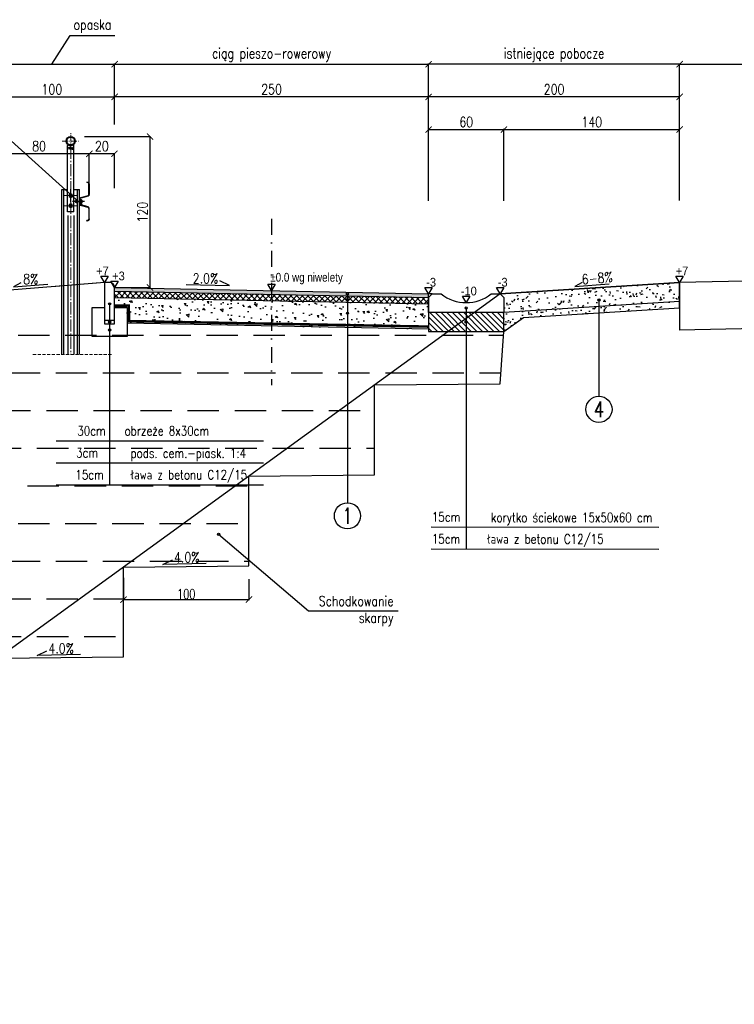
# Model space of a CAD drawing. Header units: metres. Extents: x 6562771 to 6588056, y 5578696 to 5581651.
# Tile 13 of 22: x 6571043 to 6571612, y 5580216 to 5581000. Entities that reach past the tile are written whole.
import ezdxf
from ezdxf.enums import TextEntityAlignment as Align

# ---------------------------------------------------------------- set-up
doc = ezdxf.new("R2010")
doc.units = ezdxf.units.M
for name, pattern in [('AM_DIN_G_W050', [13.75, 9.75, -1.5, 1, -1.5]), ('AM_DIN_G_W050x2', [6.875, 4.75, -0.875, 0.375, -0.875]), ('DASHDOT', [25.4, 12.7, -6.35, 0, -6.35]), ('DASHED', [0.75, 0.5, -0.25]), ('HIDDEN', [0.375, 0.25, -0.125])]:
    doc.linetypes.add(name, pattern=pattern)
for name, color, linetype in [('0_50', 3, 'Continuous'), ('pkonstr-0_25', 1, 'Continuous'), ('pkonstr-0_50', 90, 'Continuous'), ('pkonstr-0_70', 4, 'Continuous'), ('pkonstr-istn', 14, 'Continuous'), ('pkonstr-opisy', 2, 'Continuous'), ('pkonstr-wymiary', 1, 'Continuous')]:
    doc.layers.add(name, color=color, linetype=linetype)
doc.layers.add('AM_7', color=4, linetype='AM_DIN_G_W050', lineweight=15)
doc.styles.add('12mm', font='simplex.shx', dxfattribs={"width": 0.8, "height": 12})
doc.styles.add('7mm', font='simplex.shx', dxfattribs={"width": 0.75, "height": 7})
doc.styles.add('DIMTEXT', font='simplex.shx', dxfattribs={"width": 0.7})
doc.styles.add('Opisy', font='simplex.shx', dxfattribs={"width": 0.8})
doc.styles.add('STYLE1', font='arial.ttf')
doc.styles.add('wymiary', font='simplex.shx', dxfattribs={"width": 0.8})
doc.dimstyles.new('1000', dxfattribs={"dimtxt": 2, "dimasz": 1.5, "dimexe": 0.4, "dimexo": 1, "dimgap": 0.4, "dimtad": 1, "dimrnd": 0.01, "dimzin": 0, "dimdsep": 46, "dimtxsty": 'DIMTEXT', "dimblk": 'ARCHTICK', "dimcen": 0, "dimclrd": 256, "dimclre": 256, "dimclrt": 2, "dimadec": 5, "dimazin": 0, "dimtfac": 1, "dimtofl": 0, "dimtmove": 0, "dimatfit": 3, "dimfxl": 1, "dimtolj": 1, "dimtzin": 0, "dimlwd": -1, "dimlwe": -1, "dimarcsym": 0})
doc.dimstyles.new('ddd$0', dxfattribs={"dimtxt": 8, "dimasz": 5, "dimexe": 0.5, "dimexo": 1, "dimgap": 2, "dimtad": 1, "dimdec": 0, "dimzin": 0, "dimdsep": 46, "dimtxsty": 'wymiary', "dimblk": 'ARCHTICK', "dimcen": 0, "dimclrd": 256, "dimclre": 256, "dimclrt": 256, "dimadec": 0, "dimazin": 0, "dimtfac": 1, "dimtdec": 0, "dimtmove": 1, "dimatfit": 3, "dimldrblk": 'DOT', "dimfxl": 1, "dimtolj": 1, "dimtzin": 0, "dimlwd": -1, "dimlwe": -1, "dimarcsym": 0})

# ---------------------------------------------------------------- blocks, each defined once
blk = doc.blocks.new('_ArchTick')
at = {"color": 0, "linetype": 'ByBlock', "const_width": 0.15}
blk.add_lwpolyline([(-0.5, -0.5), (0.5, 0.5)], dxfattribs=at)
blk = doc.blocks.new('*D199')
at = {"layer": 'Defpoints', "color": 0, "transparency": 16777216}
for p in [(6571918.53, 5580965.82), (6571918.53, 5580964.81), (6571568.53, 5580921.81)]:
    blk.add_point(p, dxfattribs=at)
at = {"layer": 'pkonstr-wymiary', "transparency": 16777216}
for p, q in [((6571568.53, 5580922.81), (6571568.53, 5580965.31)), ((6571568.53, 5580964.81), (6571918.53, 5580964.81)), ((6571918.53, 5580964.82), (6571918.53, 5580964.31))]:
    blk.add_line(p, q, dxfattribs=at)
at = {"layer": 'pkonstr-wymiary', "transparency": 16777216, "xscale": 5, "yscale": 5, "zscale": 5, "rotation": 180}
blk.add_blockref('_ArchTick', (6571568.53, 5580964.81), dxfattribs=at)
at = {"layer": 'pkonstr-wymiary', "transparency": 16777216, "xscale": 5, "yscale": 5, "zscale": 5}
blk.add_blockref('_ArchTick', (6571918.53, 5580964.81), dxfattribs=at)
at = {"layer": 'pkonstr-wymiary', "transparency": 16777216, "insert": (6571743.53, 5580972.14), "char_height": 8, "attachment_point": 5, "style": 'wymiary'}
blk.add_mtext('\\A1;istniejąca jezdnia DK79', dxfattribs=at)
blk = doc.blocks.new('_Dot')
at = {"color": 0, "linetype": 'ByBlock', "lineweight": -2}
blk.add_line((-0.5, 0), (-1, 0), dxfattribs=at)
at = {"color": 0, "linetype": 'ByBlock', "const_width": 0.5}
blk.add_lwpolyline([(-0.25, 0, 1), (0.25, 0, 1)], format="xyb", close=True, dxfattribs=at)
blk = doc.blocks.new('*D200')
at = {"layer": 'Defpoints', "color": 0, "transparency": 16777216}
for p in [(6571368.52, 5580964.82), (6571568.52, 5580909.76), (6571368.52, 5580854.91)]:
    blk.add_point(p, dxfattribs=at)
at = {"layer": 'pkonstr-wymiary', "transparency": 16777216}
for p, q in [((6571368.52, 5580855.91), (6571368.52, 5580965.32)), ((6571568.52, 5580964.82), (6571368.52, 5580964.82)), ((6571568.52, 5580910.76), (6571568.52, 5580965.32))]:
    blk.add_line(p, q, dxfattribs=at)
at = {"layer": 'pkonstr-wymiary', "transparency": 16777216, "xscale": 5, "yscale": 5, "zscale": 5, "rotation": 180}
blk.add_blockref('_ArchTick', (6571368.52, 5580964.82), dxfattribs=at)
at = {"layer": 'pkonstr-wymiary', "transparency": 16777216, "xscale": 5, "yscale": 5, "zscale": 5}
blk.add_blockref('_ArchTick', (6571568.52, 5580964.82), dxfattribs=at)
at = {"layer": 'pkonstr-wymiary', "transparency": 16777216, "insert": (6571468.52, 5580972.15), "char_height": 8, "attachment_point": 5, "style": 'wymiary'}
blk.add_mtext('\\A1;istniejące pobocze', dxfattribs=at)
blk = doc.blocks.new('*D201')
at = {"layer": 'Defpoints', "color": 0, "transparency": 16777216}
for p in [(6571368.52, 5580964.82), (6571118.52, 5580915.8), (6571368.52, 5580874.41)]:
    blk.add_point(p, dxfattribs=at)
at = {"layer": 'pkonstr-wymiary', "transparency": 16777216}
for p, q in [((6571118.52, 5580916.8), (6571118.52, 5580965.32)), ((6571118.52, 5580964.82), (6571368.52, 5580964.82)), ((6571368.52, 5580875.41), (6571368.52, 5580965.32))]:
    blk.add_line(p, q, dxfattribs=at)
at = {"layer": 'pkonstr-wymiary', "transparency": 16777216, "xscale": 5, "yscale": 5, "zscale": 5, "rotation": 180}
blk.add_blockref('_ArchTick', (6571118.52, 5580964.82), dxfattribs=at)
at = {"layer": 'pkonstr-wymiary', "transparency": 16777216, "xscale": 5, "yscale": 5, "zscale": 5}
blk.add_blockref('_ArchTick', (6571368.52, 5580964.82), dxfattribs=at)
at = {"layer": 'pkonstr-wymiary', "transparency": 16777216, "insert": (6571243.52, 5580972.15), "char_height": 8, "attachment_point": 5, "style": 'wymiary'}
blk.add_mtext('\\A1;ciąg pieszo-rowerowy', dxfattribs=at)
blk = doc.blocks.new('*D202')
at = {"layer": 'Defpoints', "color": 0, "transparency": 16777216}
for p in [(6571118.52, 5580938.81), (6571118.52, 5580915.8), (6571368.52, 5580875.98)]:
    blk.add_point(p, dxfattribs=at)
at = {"layer": 'pkonstr-wymiary', "transparency": 16777216}
for p, q in [((6571118.52, 5580916.8), (6571118.52, 5580939.31)), ((6571368.52, 5580938.81), (6571118.52, 5580938.81)), ((6571368.52, 5580876.98), (6571368.52, 5580939.31))]:
    blk.add_line(p, q, dxfattribs=at)
at = {"layer": 'pkonstr-wymiary', "transparency": 16777216, "xscale": 5, "yscale": 5, "zscale": 5, "rotation": 180}
blk.add_blockref('_ArchTick', (6571118.52, 5580938.81), dxfattribs=at)
at = {"layer": 'pkonstr-wymiary', "transparency": 16777216, "xscale": 5, "yscale": 5, "zscale": 5}
blk.add_blockref('_ArchTick', (6571368.52, 5580938.81), dxfattribs=at)
at = {"layer": 'pkonstr-wymiary', "transparency": 16777216, "insert": (6571243.52, 5580944.81), "char_height": 8, "attachment_point": 5, "style": 'wymiary'}
blk.add_mtext('\\A1;250', dxfattribs=at)
blk = doc.blocks.new('*D203')
at = {"layer": 'Defpoints', "color": 0, "transparency": 16777216}
for p in [(6571368.52, 5580938.8), (6571368.52, 5580854.91), (6571568.53, 5580855.22)]:
    blk.add_point(p, dxfattribs=at)
at = {"layer": 'pkonstr-wymiary', "transparency": 16777216}
for p, q in [((6571368.52, 5580855.91), (6571368.52, 5580939.3)), ((6571568.53, 5580938.8), (6571368.52, 5580938.8)), ((6571568.53, 5580856.22), (6571568.53, 5580939.3))]:
    blk.add_line(p, q, dxfattribs=at)
at = {"layer": 'pkonstr-wymiary', "transparency": 16777216, "xscale": 5, "yscale": 5, "zscale": 5, "rotation": 180}
blk.add_blockref('_ArchTick', (6571368.52, 5580938.8), dxfattribs=at)
at = {"layer": 'pkonstr-wymiary', "transparency": 16777216, "xscale": 5, "yscale": 5, "zscale": 5}
blk.add_blockref('_ArchTick', (6571568.53, 5580938.8), dxfattribs=at)
at = {"layer": 'pkonstr-wymiary', "transparency": 16777216, "insert": (6571468.53, 5580944.8), "char_height": 8, "attachment_point": 5, "style": 'wymiary'}
blk.add_mtext('\\A1;200', dxfattribs=at)
blk = doc.blocks.new('*D204')
at = {"layer": 'Defpoints', "color": 0, "transparency": 16777216}
for p in [(6571118.52, 5580938.81), (6571018.52, 5580913.96), (6571118.52, 5580915.8)]:
    blk.add_point(p, dxfattribs=at)
at = {"layer": 'pkonstr-wymiary', "transparency": 16777216}
for p, q in [((6571018.52, 5580914.96), (6571018.52, 5580939.31)), ((6571018.52, 5580938.81), (6571118.52, 5580938.81)), ((6571118.52, 5580916.8), (6571118.52, 5580939.31))]:
    blk.add_line(p, q, dxfattribs=at)
at = {"layer": 'pkonstr-wymiary', "transparency": 16777216, "xscale": 5, "yscale": 5, "zscale": 5, "rotation": 180}
blk.add_blockref('_ArchTick', (6571018.52, 5580938.81), dxfattribs=at)
at = {"layer": 'pkonstr-wymiary', "transparency": 16777216, "xscale": 5, "yscale": 5, "zscale": 5}
blk.add_blockref('_ArchTick', (6571118.52, 5580938.81), dxfattribs=at)
at = {"layer": 'pkonstr-wymiary', "transparency": 16777216, "insert": (6571068.52, 5580944.81), "char_height": 8, "attachment_point": 5, "style": 'wymiary'}
blk.add_mtext('\\A1;100', dxfattribs=at)
blk = doc.blocks.new('*D205')
at = {"layer": 'Defpoints', "color": 0, "transparency": 16777216}
for p in [(6571118.52, 5580964.82), (6571018.52, 5580913.96), (6571118.52, 5580915.8)]:
    blk.add_point(p, dxfattribs=at)
at = {"layer": 'pkonstr-wymiary', "transparency": 16777216}
for p, q in [((6571068.52, 5580964.82), (6571083.2, 5580987.69)), ((6571083.2, 5580987.69), (6571118.59, 5580987.69)), ((6571018.52, 5580914.96), (6571018.52, 5580965.32)), ((6571018.52, 5580964.82), (6571118.52, 5580964.82)), ((6571118.52, 5580916.8), (6571118.52, 5580965.32))]:
    blk.add_line(p, q, dxfattribs=at)
at = {"layer": 'pkonstr-wymiary', "transparency": 16777216, "xscale": 5, "yscale": 5, "zscale": 5, "rotation": 180}
blk.add_blockref('_ArchTick', (6571018.52, 5580964.82), dxfattribs=at)
at = {"layer": 'pkonstr-wymiary', "transparency": 16777216, "xscale": 5, "yscale": 5, "zscale": 5}
blk.add_blockref('_ArchTick', (6571118.52, 5580964.82), dxfattribs=at)
at = {"layer": 'pkonstr-wymiary', "transparency": 16777216, "insert": (6571100.89, 5580995.02), "char_height": 8, "attachment_point": 5, "style": 'wymiary'}
blk.add_mtext('\\A1;opaska', dxfattribs=at)
blk = doc.blocks.new('*D183')
at = {"layer": 'Defpoints', "color": 0, "transparency": 16777216}
for p in [(6571428.52, 5580912.79), (6571368.52, 5580854.91), (6571428.52, 5580855.22)]:
    blk.add_point(p, dxfattribs=at)
at = {"layer": 'pkonstr-wymiary', "transparency": 16777216}
for p, q in [((6571368.52, 5580855.91), (6571368.52, 5580913.29)), ((6571368.52, 5580912.79), (6571428.52, 5580912.79)), ((6571428.52, 5580856.22), (6571428.52, 5580913.29))]:
    blk.add_line(p, q, dxfattribs=at)
at = {"layer": 'pkonstr-wymiary', "transparency": 16777216, "xscale": 5, "yscale": 5, "zscale": 5, "rotation": 180}
blk.add_blockref('_ArchTick', (6571368.52, 5580912.79), dxfattribs=at)
at = {"layer": 'pkonstr-wymiary', "transparency": 16777216, "xscale": 5, "yscale": 5, "zscale": 5}
blk.add_blockref('_ArchTick', (6571428.52, 5580912.79), dxfattribs=at)
at = {"layer": 'pkonstr-wymiary', "transparency": 16777216, "insert": (6571398.52, 5580918.79), "char_height": 8, "attachment_point": 5, "style": 'wymiary'}
blk.add_mtext('\\A1;60', dxfattribs=at)
blk = doc.blocks.new('*D184')
at = {"layer": 'Defpoints', "color": 0, "transparency": 16777216}
for p in [(6571568.53, 5580912.79), (6571428.52, 5580854.91), (6571568.53, 5580855.22)]:
    blk.add_point(p, dxfattribs=at)
at = {"layer": 'pkonstr-wymiary', "transparency": 16777216}
for p, q in [((6571428.52, 5580855.91), (6571428.52, 5580913.29)), ((6571428.52, 5580912.79), (6571568.53, 5580912.79)), ((6571568.53, 5580856.22), (6571568.53, 5580913.29))]:
    blk.add_line(p, q, dxfattribs=at)
at = {"layer": 'pkonstr-wymiary', "transparency": 16777216, "xscale": 5, "yscale": 5, "zscale": 5, "rotation": 180}
blk.add_blockref('_ArchTick', (6571428.52, 5580912.79), dxfattribs=at)
at = {"layer": 'pkonstr-wymiary', "transparency": 16777216, "xscale": 5, "yscale": 5, "zscale": 5}
blk.add_blockref('_ArchTick', (6571568.53, 5580912.79), dxfattribs=at)
at = {"layer": 'pkonstr-wymiary', "transparency": 16777216, "insert": (6571498.53, 5580918.79), "char_height": 8, "attachment_point": 5, "style": 'wymiary'}
blk.add_mtext('\\A1;140', dxfattribs=at)
blk = doc.blocks.new('*D188')
at = {"layer": 'Defpoints', "color": 0, "transparency": 16777216}
for p in [(6571125.52, 5580556.61), (6571225.52, 5580555.6), (6571225.52, 5580538.38)]:
    blk.add_point(p, dxfattribs=at)
at = {"layer": 'pkonstr-wymiary', "transparency": 16777216}
for p, q in [((6571125.52, 5580555.61), (6571125.52, 5580537.88)), ((6571225.52, 5580554.6), (6571225.52, 5580537.88)), ((6571125.52, 5580538.38), (6571225.52, 5580538.38))]:
    blk.add_line(p, q, dxfattribs=at)
at = {"layer": 'pkonstr-wymiary', "transparency": 16777216, "xscale": 5, "yscale": 5, "zscale": 5, "rotation": 180}
blk.add_blockref('_ArchTick', (6571125.52, 5580538.38), dxfattribs=at)
at = {"layer": 'pkonstr-wymiary', "transparency": 16777216, "xscale": 5, "yscale": 5, "zscale": 5}
blk.add_blockref('_ArchTick', (6571225.52, 5580538.38), dxfattribs=at)
at = {"layer": 'pkonstr-wymiary', "color": 1, "transparency": 16777216, "insert": (6571175.52, 5580542.78), "char_height": 8, "attachment_point": 5, "style": 'DIMTEXT'}
blk.add_mtext('\\A1;100', dxfattribs=at)
blk = doc.blocks.new('*U101', base_point=(445.5, 577))
at = {"color": 0, "linetype": 'ByBlock'}
for centre in [(437.4, 578.5), (440.1, 578.5), (442.8, 578.5), (445.5, 578.5), (448.3, 578.5), (451, 578.5), (453.7, 578.5), (456.5, 578.5), (459.2, 578.5), (461.9, 578.5), (464.6, 578.5), (467.4, 578.5)]:
    blk.add_arc(centre, 1.88, 306.94291, 53.05709, dxfattribs=at)
blk = doc.blocks.new('*U102', base_point=(438.4, 572.6))
at = {"color": 0, "linetype": 'ByBlock'}
for centre in [(436.9, 570.5), (436.9, 567.9), (437, 575.9), (436.9, 573.2)]:
    blk.add_arc(centre, 1.88, 36.19623, 142.31041, dxfattribs=at)
blk = doc.blocks.new('*U103', base_point=(468.6, 573.6))
at = {"color": 0, "linetype": 'ByBlock'}
for centre in [(470, 578.1), (470, 575.5), (470, 572.8), (470, 570.1)]:
    blk.add_arc(centre, 1.88, 216.94291, 323.05709, dxfattribs=at)
blk = doc.blocks.new('*U104', base_point=(462.7, 568.9))
at = {"color": 0, "linetype": 'ByBlock'}
for centre in [(437.4, 567.5), (440.1, 567.5), (442.8, 567.5), (445.5, 567.5), (448.3, 567.5), (451, 567.5), (453.7, 567.5), (456.5, 567.5), (459.2, 567.5), (461.9, 567.5), (464.6, 567.5), (467.4, 567.5)]:
    blk.add_arc(centre, 1.88, 306.94063, 53.05481, dxfattribs=at)
blk = doc.blocks.new('*U106', base_point=(-3685.7, 1897))
at = {"color": 0, "linetype": 'ByBlock', "lineweight": -2}
for centre, start, end in [((-3713.4, 1901.7), 273.52301, 19.63719), ((-3710.1, 1899.6), 279.59936, 25.71354), ((-3706.5, 1897.8), 285.6757, 31.78988), ((-3702.9, 1896.4), 291.75205, 37.86623), ((-3699.1, 1895.5), 297.82839, 43.94257), ((-3695.2, 1894.9), 303.90474, 50.01892), ((-3691.3, 1894.7), 309.98108, 56.09526), ((-3687.4, 1895), 316.05743, 62.17161), ((-3683.5, 1895.7), 322.13377, 68.24795), ((-3679.7, 1896.7), 328.21012, 74.3243), ((-3676.1, 1898.2), 334.28646, 80.40064), ((-3672.6, 1900.1), 340.36281, 86.47699)]:
    blk.add_arc(centre, 2.5, start, end, dxfattribs=at)
blk = doc.blocks.new('jkghjkgdh')
at = {"layer": 'AM_7', "linetype": 'AM_DIN_G_W050x2'}
for p, q in [((6566069.88, 5584441.96), (6566069.88, 5584455.32)), ((6566063.2, 5584448.64), (6566076.57, 5584448.64)), ((6566064.69, 5584405.14), (6566075.07, 5584405.14)), ((6566069.88, 5584391.95), (6566069.88, 5584402.33)), ((6566064.69, 5584397.14), (6566075.07, 5584397.14))]:
    blk.add_line(p, q, dxfattribs=at)
at = {"layer": 'AM_7'}
blk.add_line((6566069.88, 5584444.09), (6566069.88, 5584278.59), dxfattribs=at)
at = {"layer": 'AM_7', "linetype": 'HIDDEN', "ltscale": 10, "flags": 128}
blk.add_lwpolyline([(6566039.84, 5584278.59), (6566102.96, 5584278.59)], dxfattribs=at)
at = {"layer": 'pkonstr-0_50', "color": 2}
for p, q in [((6566067.94, 5584445.73), (6566067.38, 5584445.18)), ((6566067.38, 5584392.14), (6566067.38, 5584445.18)), ((6566068.38, 5584443.14), (6566068.38, 5584442.34)), ((6566070.61, 5584443.14), (6566068.38, 5584443.14)), ((6566069.15, 5584442.34), (6566068.38, 5584442.34)), ((6566069.15, 5584442.34), (6566071.38, 5584442.34)), ((6566070.61, 5584443.14), (6566071.38, 5584443.14)), ((6566071.38, 5584443.14), (6566071.38, 5584442.34)), ((6566071.83, 5584445.73), (6566072.38, 5584445.18)), ((6566072.38, 5584392.14), (6566072.38, 5584445.18)), ((6566062.88, 5584278.59), (6566062.88, 5584410.14)), ((6566062.88, 5584410.14), (6566067.38, 5584410.14)), ((6566064.38, 5584278.59), (6566064.38, 5584410.14)), ((6566069.88, 5584399.95), (6566069.88, 5584410.33)), ((6566072.38, 5584410.14), (6566076.88, 5584410.14)), ((6566075.38, 5584278.59), (6566075.38, 5584410.14)), ((6566076.88, 5584278.59), (6566076.88, 5584410.14)), ((6566082.79, 5584415.94), (6566082.68, 5584415.66)), ((6566083.79, 5584415.25), (6566082.68, 5584415.66)), ((6566083.9, 5584415.53), (6566082.79, 5584415.94)), ((6566084.38, 5584405.94), (6566084.38, 5584414.4)), ((6566084.68, 5584414.4), (6566084.68, 5584405.94)), ((6566069.88, 5584406.53), (6566068.68, 5584405.83)), ((6566068.68, 5584405.83), (6566068.68, 5584404.45)), ((6566068.68, 5584404.45), (6566069.88, 5584403.75)), ((6566071.08, 5584405.83), (6566069.88, 5584406.53)), ((6566069.88, 5584403.75), (6566071.08, 5584404.45)), ((6566071.08, 5584404.45), (6566071.08, 5584405.83)), ((6566076.88, 5584402.32), (6566076.88, 5584398.56)), ((6566077.18, 5584402.32), (6566077.18, 5584398.56)), ((6566083.69, 5584405.07), (6566077.77, 5584403.48)), ((6566083.76, 5584404.78), (6566077.85, 5584403.19)), ((6566069.88, 5584398.53), (6566068.68, 5584397.83)), ((6566068.68, 5584397.83), (6566068.68, 5584396.45)), ((6566068.68, 5584396.45), (6566069.88, 5584395.75)), ((6566071.08, 5584397.83), (6566069.88, 5584398.53)), ((6566069.88, 5584395.75), (6566071.08, 5584396.45)), ((6566071.08, 5584396.45), (6566071.08, 5584397.83)), ((6566080.77, 5584400.44), (6566071.36, 5584400.44)), ((6566073.68, 5584401.09), (6566073.8, 5584401.2)), ((6566073.68, 5584401.09), (6566073.68, 5584399.79)), ((6566074.7, 5584401.09), (6566073.68, 5584401.09)), ((6566074.7, 5584399.79), (6566073.68, 5584399.79)), ((6566073.68, 5584399.79), (6566073.8, 5584399.67)), ((6566073.8, 5584401.2), (6566073.8, 5584399.67)), ((6566074.7, 5584401.2), (6566073.8, 5584401.2)), ((6566074.7, 5584399.67), (6566073.8, 5584399.67)), ((6566074.2, 5584400.44), (6566076.98, 5584400.44)), ((6566074.85, 5584401.83), (6566074.7, 5584401.56)), ((6566074.7, 5584399.31), (6566074.7, 5584401.56)), ((6566074.85, 5584399.05), (6566074.7, 5584399.31)), ((6566074.85, 5584401.83), (6566075.38, 5584401.83)), ((6566074.85, 5584401.13), (6566075.38, 5584401.13)), ((6566074.85, 5584399.75), (6566075.38, 5584399.75)), ((6566074.85, 5584399.05), (6566075.38, 5584399.05)), ((6566076.78, 5584400.44), (6566078.18, 5584400.44)), ((6566077.68, 5584401.56), (6566077.68, 5584399.32)), ((6566077.76, 5584401.56), (6566077.68, 5584401.56)), ((6566077.76, 5584399.32), (6566077.68, 5584399.32)), ((6566077.76, 5584399.05), (6566077.76, 5584401.83)), ((6566078.58, 5584401.83), (6566077.76, 5584401.83)), ((6566078.58, 5584401.13), (6566077.76, 5584401.13)), ((6566078.58, 5584399.75), (6566077.76, 5584399.75)), ((6566078.58, 5584399.05), (6566077.76, 5584399.05)), ((6566083.69, 5584395.81), (6566077.77, 5584397.4)), ((6566083.76, 5584396.1), (6566077.85, 5584397.69)), ((6566078.58, 5584401.83), (6566078.68, 5584401.64)), ((6566078.58, 5584399.05), (6566078.68, 5584399.24)), ((6566078.68, 5584401.64), (6566078.68, 5584399.24)), ((6566084.38, 5584394.94), (6566084.38, 5584386.48)), ((6566084.68, 5584386.48), (6566084.68, 5584394.94)), ((6566072.38, 5584392.14), (6566067.38, 5584392.14)), ((6566067.5, 5584389.36), (6566067.5, 5584278.59)), ((6566072.27, 5584389.42), (6566072.27, 5584278.59)), ((6566083.79, 5584385.63), (6566082.68, 5584385.22)), ((6566082.79, 5584384.94), (6566082.68, 5584385.22)), ((6566083.9, 5584385.35), (6566082.79, 5584384.94))]:
    blk.add_line(p, q, dxfattribs=at)
blk.add_lwpolyline([(6566077.68, 5584398.44), (6566077.18, 5584398.44), (6566077.18, 5584402.44), (6566077.68, 5584402.44)], close=True, dxfattribs=at)
for centre, radius in [((6566069.88, 5584448.64), 3.5), ((6566069.88, 5584448.64), 3.1), ((6566069.88, 5584405.14), 1.12), ((6566069.88, 5584405.14), 0.692), ((6566069.88, 5584397.14), 1.12), ((6566069.88, 5584397.14), 0.692)]:
    blk.add_circle(centre, radius, dxfattribs=at)
for centre, radius, start, end in [((6566069.88, 5584448.64), 3.5, 236.5801, 303.4199), ((6566083.48, 5584414.4), 0.9, 0, 69.74965), ((6566083.48, 5584414.4), 1.2, 0, 69.74965), ((6566078.08, 5584402.32), 1.2, 105.01975, 180), ((6566078.08, 5584402.32), 0.9, 105.01975, 180), ((6566083.48, 5584405.94), 0.9, 283.13402, 0), ((6566083.48, 5584405.94), 1.2, 283.13402, 0), ((6566075.36, 5584401.48), 0.613, 154.43847, 214.43847), ((6566077.04, 5584400.44), 2.29, 162.38303, 197.61697), ((6566075.36, 5584399.4), 0.613, 145.56153, 205.56153), ((6566078.08, 5584398.56), 1.2, 180, 254.98025), ((6566078.08, 5584398.56), 0.9, 180, 254.98025), ((6566078.07, 5584401.48), 0.612, 325.55313, 25.55313), ((6566076.39, 5584400.44), 2.29, 342.38753, 17.61247), ((6566078.07, 5584399.4), 0.612, 334.44687, 34.44687), ((6566083.48, 5584394.94), 0.9, 0, 76.86598), ((6566083.48, 5584394.94), 1.2, 0, 76.86598), ((6566083.48, 5584386.48), 0.9, 290.25035, 0), ((6566083.48, 5584386.48), 1.2, 290.25035, 0)]:
    blk.add_arc(centre, radius, start, end, dxfattribs=at)
for p in [(6566084.68, 5584414.4), (6566084.68, 5584386.48)]:
    blk.add_point(p, dxfattribs=at)
for points in [[(6566067.94, 5584445.73), (6566067.57, 5584446.02), (6566067.38, 5584445.18)], [(6566071.83, 5584445.73), (6566072.2, 5584446.02), (6566072.38, 5584445.18)]]:
    blk.add_solid(points, dxfattribs=at)
at = {"layer": 'pkonstr-0_50', "color": 2, "xscale": 0.1, "yscale": 0.1, "zscale": 0.1}
for name, p in [('*U106', (6566070.49, 5584445.17)), ('*U102', (6566068.37, 5584442.7)), ('*U101', (6566069.08, 5584443.14)), ('*U104', (6566070.8, 5584442.33)), ('*U103', (6566071.39, 5584442.8))]:
    blk.add_blockref(name, p, dxfattribs=at)
blk = doc.blocks.new('*D210')
at = {"layer": 'Defpoints', "color": 0, "transparency": 16777216}
for p in [(6571018.32, 5580893.5), (6571018.32, 5580858.84), (6571098.32, 5580865.15)]:
    blk.add_point(p, dxfattribs=at)
at = {"layer": 'pkonstr-wymiary', "transparency": 16777216}
for p, q in [((6571018.32, 5580859.84), (6571018.32, 5580894)), ((6571098.32, 5580893.5), (6571018.32, 5580893.5)), ((6571098.32, 5580866.15), (6571098.32, 5580894))]:
    blk.add_line(p, q, dxfattribs=at)
at = {"layer": 'pkonstr-wymiary', "transparency": 16777216, "xscale": 5, "yscale": 5, "zscale": 5, "rotation": 180}
blk.add_blockref('_ArchTick', (6571018.32, 5580893.5), dxfattribs=at)
at = {"layer": 'pkonstr-wymiary', "transparency": 16777216, "xscale": 5, "yscale": 5, "zscale": 5}
blk.add_blockref('_ArchTick', (6571098.32, 5580893.5), dxfattribs=at)
at = {"layer": 'pkonstr-wymiary', "transparency": 16777216, "insert": (6571058.32, 5580899.5), "char_height": 8, "attachment_point": 5, "style": 'wymiary'}
blk.add_mtext('\\A1;80', dxfattribs=at)
blk = doc.blocks.new('*D197')
at = {"layer": 'Defpoints', "color": 0, "transparency": 16777216}
for p in [(6571093.52, 5580907.12), (6571146.7, 5580907.12), (6571118.52, 5580786.92)]:
    blk.add_point(p, dxfattribs=at)
at = {"layer": 'pkonstr-wymiary', "transparency": 16777216}
for p, q in [((6571094.52, 5580907.12), (6571147.2, 5580907.12)), ((6571146.7, 5580786.92), (6571146.7, 5580907.12)), ((6571119.52, 5580786.92), (6571147.2, 5580786.92))]:
    blk.add_line(p, q, dxfattribs=at)
at = {"layer": 'pkonstr-wymiary', "transparency": 16777216, "xscale": 5, "yscale": 5, "zscale": 5}
for p, rotation in [((6571146.7, 5580907.12), 90), ((6571146.7, 5580786.92), 270)]:
    blk.add_blockref('_ArchTick', p, dxfattribs=dict(at, rotation=rotation))
at = {"layer": 'pkonstr-wymiary', "transparency": 16777216, "insert": (6571140.7, 5580847.02), "char_height": 8, "attachment_point": 5, "rotation": 90, "style": 'wymiary'}
blk.add_mtext('\\A1;120', dxfattribs=at)
blk = doc.blocks.new('*D198')
at = {"layer": 'Defpoints', "color": 0, "transparency": 16777216}
for p in [(6571098.32, 5580893.5), (6571098.32, 5580858.84), (6571118.32, 5580865.15)]:
    blk.add_point(p, dxfattribs=at)
at = {"layer": 'pkonstr-wymiary', "transparency": 16777216}
for p, q in [((6571098.32, 5580859.84), (6571098.32, 5580894)), ((6571118.32, 5580893.5), (6571098.32, 5580893.5)), ((6571118.32, 5580866.15), (6571118.32, 5580894))]:
    blk.add_line(p, q, dxfattribs=at)
at = {"layer": 'pkonstr-wymiary', "transparency": 16777216, "xscale": 5, "yscale": 5, "zscale": 5, "rotation": 180}
blk.add_blockref('_ArchTick', (6571098.32, 5580893.5), dxfattribs=at)
at = {"layer": 'pkonstr-wymiary', "transparency": 16777216, "xscale": 5, "yscale": 5, "zscale": 5}
blk.add_blockref('_ArchTick', (6571118.32, 5580893.5), dxfattribs=at)
at = {"layer": 'pkonstr-wymiary', "transparency": 16777216, "insert": (6571108.32, 5580899.5), "char_height": 8, "attachment_point": 5, "style": 'wymiary'}
blk.add_mtext('\\A1;20', dxfattribs=at)

msp = doc.modelspace()

# ---------------------------------------------------------------- hatches: boundary and pattern name
at = {"layer": 'pkonstr-0_50'}
h = msp.add_hatch(color=252, dxfattribs=at)
h.dxf.hatch_style = 1
h.paths.add_polyline_path([(6571118.52, 5580783.92), (6571118.52, 5580786.92), (6571368.52, 5580781.92), (6571368.52, 5580778.92)])
h = msp.add_hatch(dxfattribs=at)
h.set_pattern_fill('AR-CONC', color=252, scale=0.1, angle=180)
h.set_pattern_definition([(230, (2458.167, -2.585), (-18.2184669, 1.593908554), [1.905, -20.955]), (175, (2458.167, -2.585), (3.524282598, -19.10566429), [1.524, -16.764]), (280.451, (2456.649, -2.452), (-14.694250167, -17.511668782), [1.619, -17.809]), (226.1842, (2458.167, -7.665), (-27.10790409, 4.204232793), [2.8575, -31.4325]), (276.6356, (2455.908, -7.315), (-23.74042345, -24.74255559), [2.4285, -26.7135]), (171.184, (2458.167, -7.665), (-23.74046058, -24.74251179), [2.286, -25.146]), (201, (2455.627, -6.395), (-15.161487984, 10.226551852), [1.905, -20.955]), (146, (2455.627, -6.395), (-6.180202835, -18.418796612), [1.524, -16.764]), (251.4514, (2454.364, -5.543), (-21.341649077, -8.19228577), [1.619, -17.809]), (217.5, (2458.167, -2.585), (-0.308860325, -8.4555038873), [0, -16.5608, 0, -17.018, 0, -16.8275]), (187.5, (2458.167, -2.585), (-6.681966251, -10.018057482), [0, -9.7028, 0, -16.1798, 0, -6.4135]), (147.5, (2463.8315, -2.585), (-13.5590595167, 0.572874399), [0, -6.35, 0, -19.812, 0, -26.289]), (137.5, (2466.372, -2.585), (-14.812918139, -2.542649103), [0, -8.255, 0, -13.1572, 0, -18.669])])
h.paths.add_polyline_path([(6571568.53, 5580790.92), (6571425.52, 5580781.92), (6571428.52, 5580778.92), (6571428.52, 5580766.92), (6571504.22, 5580771.77), (6571504.22, 5580776.17, -0.414404), (6571503.35, 5580777.03, -1), (6571505.09, 5580777.03, -0.414023), (6571504.22, 5580776.17), (6571504.22, 5580771.77), (6571568.53, 5580775.89)])
h.paths.add_polyline_path([(6571504.22, 5580771.77), (6571428.52, 5580766.92), (6571428.52, 5580751.92), (6571444.28, 5580763.06), (6571504.23, 5580766.83)])
h.paths.add_polyline_path([(6571568.53, 5580770.88), (6571568.53, 5580775.89), (6571504.22, 5580771.77), (6571504.23, 5580766.83)])
h = msp.add_hatch(dxfattribs=at)
h.set_pattern_fill('ANSI37', color=252, angle=180)
h.set_pattern_definition([(315, (13147621.8173, 1912.8648), (-2.2450640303, -2.2450640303), []), (225, (13147621.8173, 1912.8648), (-2.2450640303, 2.2450640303), [])])
h.paths.add_polyline_path([(6571368.52, 5580778.92), (6571368.52, 5580773.92), (6571118.52, 5580778.92), (6571118.52, 5580783.92)])
h = msp.add_hatch(dxfattribs=at)
h.set_pattern_fill('AR-CONC', color=252, scale=0.1, angle=180)
h.set_pattern_definition([(310, (6795401.343, 5139292.593), (18.2184669, 1.59390855), [1.905, -20.955]), (5, (6795401.343, 5139292.593), (-3.52434214, -19.1056845), [1.524, -16.7640584]), (259.5485553, (6795402.861, 5139292.726), (14.6941247, -17.5117752), [1.6190009, -17.80902446]), (313.8158, (6795401.343, 5139287.513), (27.1079041, 4.2042328), [2.8575, -31.4325]), (263.3644424, (6795403.602, 5139287.863), (23.7404134, -24.7426125), [2.4285023, -26.7135608]), (8.815849, (6795401.343, 5139287.513), (23.7404134, -24.7426125), [2.2859967, -25.1459732]), (339, (6795403.883, 5139288.783), (15.16143913, 10.2265198), [1.905, -20.955]), (34, (6795403.883, 5139288.783), (6.1802028, -18.4187966), [1.524, -16.764]), (288.548555, (6795405.146, 5139289.635), (21.3416419, -8.1922769), [1.6190009, -17.80899376]), (322.5, (6795401.343, 5139292.593), (0.308860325, -8.45550389), [0, -16.5608, 0, -17.018, 0, -16.8275]), (352.5, (6795401.343, 5139292.593), (6.68196625, -10.01805748), [0, -9.7028, 0, -16.1798, 0, -6.4135]), (32.5, (6795395.6786, 5139292.593), (13.55905952, 0.5728744), [0, -6.35, 0, -19.812, 0, -26.289]), (42.5, (6795393.139, 5139292.593), (14.81291814, -2.5426491), [0, -8.255, 0, -13.1572, 0, -18.669])])
h.paths.add_polyline_path([(6571368.52, 5580761.92), (6571358.52, 5580761.92), (6571358.52, 5580754.12), (6571128.52, 5580758.72), (6571128.52, 5580770.92), (6571118.52, 5580770.92), (6571118.52, 5580778.92), (6571368.52, 5580773.92)])
h = msp.add_hatch(dxfattribs=at)
h.set_pattern_fill('ANSI31', color=252, angle=180)
h.set_pattern_definition([(315, (13143549.365, -5986.9285), (-2.2450640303, -2.2450640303), [])])
h.paths.add_polyline_path([(6571428.52, 5580766.92), (6571368.52, 5580766.92), (6571368.52, 5580751.92), (6571428.52, 5580751.92)])

# ---------------------------------------------------------------- linework, layer by layer
at = {"layer": '0_50', "color": 7, "linetype": 'HIDDEN', "ltscale": 100}
for points in [[(6570966.63, 5580749.08), (6571428.32, 5580749.08)], [(6570921.63, 5580719.08), (6571425.52, 5580719.08)], [(6570876.63, 5580689.08), (6571325.52, 5580689.08)], [(6570831.64, 5580659.08), (6571325.52, 5580659.08)], [(6570786.64, 5580629.08), (6571225.52, 5580629.08)], [(6570741.64, 5580599.08), (6571225.52, 5580599.08)], [(6570696.64, 5580569.08), (6571225.52, 5580569.08)], [(6570651.65, 5580539.08), (6571125.52, 5580539.08)], [(6570606.65, 5580509.08), (6571125.52, 5580509.08)]]:
    msp.add_lwpolyline(points, dxfattribs=at)
at = {"layer": 'pkonstr-0_25', "linetype": 'Continuous'}
for p, q in [((6571303.93, 5580781.78), (6571304.03, 5580615.5)), ((6571114.52, 5580773.92), (6571114.52, 5580629.54)), ((6571504.22, 5580777.03), (6571504.27, 5580700.34)), ((6571398.45, 5580770.61), (6571398.42, 5580578.43)), ((6571236.98, 5580664.54), (6571071.89, 5580664.54)), ((6571236.98, 5580647.04), (6571071.89, 5580647.04)), ((6571552.03, 5580595.82), (6571370.62, 5580595.95))]:
    msp.add_line(p, q, dxfattribs=at)
at = {"layer": 'pkonstr-0_25'}
for points in [[(6571043.86, 5580790.64), (6571037.98, 5580787.39), (6571065.39, 5580789.58)], [(6571175.56, 5580789.26), (6571209.92, 5580788.58), (6571202.34, 5580792.2)], [(6571490.86, 5580790.93), (6571484.98, 5580787.68), (6571512.39, 5580789.87)], [(6571191.3, 5580567.12), (6571156.94, 5580566.43), (6571164.52, 5580570.05)], [(6571091.3, 5580494.55), (6571056.94, 5580493.87), (6571064.52, 5580497.49)]]:
    msp.add_lwpolyline(points, dxfattribs=at)
at = {"layer": 'pkonstr-0_25', "linetype": 'Continuous'}
for centre in [(6571504.24, 5580689.91), (6571303.95, 5580605.08)]:
    msp.add_circle(centre, 10.42, dxfattribs=at)
at = {"layer": 'pkonstr-0_50'}
for p, q in [((6571110.52, 5580790.92), (6571018.32, 5580783.54)), ((6571110.52, 5580790.92), (6571068.52, 5580787.56)), ((6571118.52, 5580786.92), (6571368.52, 5580781.92)), ((6571425.52, 5580781.92), (6571568.53, 5580790.92)), ((6571118.52, 5580783.92), (6571368.52, 5580778.92)), ((6571118.52, 5580778.92), (6571368.52, 5580773.92)), ((6571128.52, 5580758.72), (6571368.52, 5580753.92))]:
    msp.add_line(p, q, dxfattribs=at)
for points in [[(6571110.52, 5580760.92), (6571118.52, 5580760.92), (6571118.52, 5580786.92, 0.414214), (6571114.52, 5580790.92), (6571110.52, 5580790.92)], [(6571428.52, 5580766.92), (6571368.52, 5580766.92), (6571368.52, 5580778.92), (6571371.52, 5580781.92), (6571378.52, 5580781.92, 0.35), (6571418.52, 5580781.92), (6571425.52, 5580781.92), (6571428.52, 5580778.92)]]:
    msp.add_lwpolyline(points, format="xyb", close=True, dxfattribs=at)
at = {"layer": 'pkonstr-0_50', "flags": 128}
msp.add_lwpolyline([(6571428.52, 5580751.92), (6571444.28, 5580763.06), (6571568.53, 5580770.88), (6571568.53, 5580790.92)], dxfattribs=at)
at = {"layer": 'pkonstr-0_50'}
for points in [[(6571368.52, 5580778.92), (6571368.52, 5580781.92)], [(6571371.52, 5580781.92), (6571368.52, 5580781.92)], [(6571368.52, 5580751.92), (6571428.52, 5580751.92), (6571428.52, 5580766.92)], [(6571368.52, 5580766.92), (6571368.52, 5580751.92)], [(6570725.52, 5580273.95), (6570725.52, 5580273.95), (6570825.52, 5580274.95), (6570825.52, 5580346.52), (6570925.52, 5580347.52), (6570925.52, 5580419.08), (6570925.52, 5580419.08), (6570925.52, 5580419.08), (6570925.52, 5580419.08), (6570925.52, 5580419.08), (6571025.52, 5580420.08), (6571025.52, 5580491.65), (6571125.52, 5580492.65), (6571125.52, 5580564.22), (6571225.52, 5580565.22), (6571225.52, 5580636.78), (6571325.52, 5580637.78), (6571325.52, 5580709.35), (6571425.52, 5580710.35), (6571428.52, 5580751.92)]]:
    msp.add_lwpolyline(points, dxfattribs=at)
at = {"layer": 'pkonstr-0_50', "color": 180, "linetype": 'DASHED', "ltscale": 15, "true_color": 0x3326ed, "flags": 128}
msp.add_lwpolyline([(6571368.52, 5580755.81, 2, 2, 0), (6571368.52, 5580755.81, 2, 2, 0), (6571368.52, 5580755.81, 2, 2, 0), (6571129.9, 5580760.19, 2, 2, 0), (6571129.9, 5580760.19, 2, 2, 0), (6571129.9, 5580760.19, 2, 2, 0), (6571129.9, 5580760.19, 2, 2, 0), (6571129.87, 5580772.57, 2, 2, 0), (6571118.41, 5580772.48, 0, 0, 0)], format="xyseb", dxfattribs=at)
at = {"layer": 'pkonstr-0_50', "color": 252, "flags": 128}
msp.add_lwpolyline([(6571368.52, 5580778.92), (6571368.52, 5580763.89)], dxfattribs=at)
at = {"layer": 'pkonstr-0_50', "flags": 128}
msp.add_lwpolyline([(6571110.52, 5580757.92), (6571118.52, 5580757.92), (6571118.52, 5580770.92), (6571128.52, 5580770.92), (6571128.52, 5580747.92), (6571100.52, 5580747.92), (6571100.52, 5580770.92), (6571110.52, 5580770.92), (6571110.52, 5580757.92)], close=True, dxfattribs=at)
at = {"layer": 'pkonstr-0_70', "color": 130}
for centre in [(6571303.93, 5580781.78), (6571114.52, 5580773.92), (6571303.93, 5580777.39), (6571398.45, 5580770.61), (6571504.22, 5580777.03), (6571303.94, 5580766.46), (6571114.52, 5580759.52), (6571303.94, 5580756.95), (6571398.44, 5580759.44), (6571114.52, 5580753.11), (6571201.31, 5580590.39)]:
    msp.add_circle(centre, 0.869, dxfattribs=at)
at = {"layer": 'pkonstr-istn'}
msp.add_line((6571919.29, 5580759.99), (6571568.53, 5580752.96), dxfattribs=at)
at = {"layer": 'pkonstr-istn', "flags": 128}
for points in [[(6573469.89, 5580378.54), (6573020.6, 5580386.61), (6572428.53, 5580781.32), (6572268.53, 5580790.92), (6571918.53, 5580797.98), (6571568.53, 5580790.92), (6571425.52, 5580781.92), (6570725.53, 5580273.95), (6569739.31, 5580216.01)], [(6571568.53, 5580790.92), (6571568.53, 5580752.96)], [(6571568.53, 5580775.89), (6571428.52, 5580766.92)], [(6571568.53, 5580760.74), (6571568.53, 5580752.96)]]:
    msp.add_lwpolyline(points, dxfattribs=at)
at = {"layer": 'pkonstr-opisy'}
for points in [[(6571110.52, 5580795.99), (6571113.45, 5580795.99), (6571110.52, 5580790.92), (6571107.6, 5580795.99)], [(6571568.53, 5580795.99), (6571571.46, 5580795.99), (6571568.53, 5580790.92), (6571565.61, 5580795.99)], [(6571118.52, 5580791.99), (6571121.45, 5580791.99), (6571118.52, 5580786.92), (6571115.6, 5580791.99)], [(6571243.53, 5580789.51), (6571246.46, 5580789.51), (6571243.53, 5580784.45), (6571240.61, 5580789.51)], [(6571368.52, 5580786.99), (6571371.45, 5580786.99), (6571368.52, 5580781.92), (6571365.6, 5580786.99)], [(6571425.52, 5580786.99), (6571428.45, 5580786.99), (6571425.52, 5580781.92), (6571422.6, 5580786.99)], [(6571398.52, 5580779.99), (6571401.45, 5580779.99), (6571398.52, 5580774.92), (6571395.6, 5580779.99)]]:
    msp.add_lwpolyline(points, close=True, dxfattribs=at)
at = {"layer": 'pkonstr-wymiary'}
for p, q in [((6571093.52, 5580852.12), (6570991.08, 5580944.24)), ((6571236.98, 5580629.54), (6571071.89, 5580629.54)), ((6571552.01, 5580578.32), (6571370.61, 5580578.45))]:
    msp.add_line(p, q, dxfattribs=at)
at = {"layer": 'pkonstr-wymiary', "linetype": 'DASHDOT'}
msp.add_lwpolyline([(6571243.52, 5580841.56), (6571243.52, 5580709.04)], dxfattribs=at)
at = {"layer": 'pkonstr-wymiary'}
msp.add_lwpolyline([(6571201.31, 5580590.39), (6571272.8, 5580529.3), (6571344.23, 5580529.3)], dxfattribs=at)

# ---------------------------------------------------------------- block references
at = {"layer": 'pkonstr-0_50', "color": 2}
msp.add_blockref('jkghjkgdh', (5013.64, -3545.02), dxfattribs=at)

# ---------------------------------------------------------------- texts
at = {"layer": 'pkonstr-opisy', "style": 'STYLE1', "width": 0.9}
for s, p in [('+7', (6571108.79, 5580794.55)), ('+7', (6571570.39, 5580794.56)), ('+3', (6571121.55, 5580790.55)), ('-3', (6571370.59, 5580785.55)), ('-3', (6571427.59, 5580785.55)), ('-10', (6571400.61, 5580778.55))]:
    msp.add_text(s, height=7, dxfattribs=at).set_placement(p, align=Align.BOTTOM_CENTER)
at = {"layer": 'pkonstr-opisy', "style": 'Opisy', "width": 0.8}
for s, rotation, p in [('8%', 0, (6571051.7, 5580789.7)), ('2.0%%%', 0, (6571190.91, 5580790.17)), ('6-8%%%', 5, (6571503.19, 5580790.41)), ('4.0%%%', 360, (6571175.95, 5580568.02)), ('4.0%%%', 360, (6571075.95, 5580495.46))]:
    msp.add_text(s, height=8, rotation=rotation, dxfattribs=at).set_placement(p, align=Align.CENTER)
at = {"layer": 'pkonstr-opisy', "style": 'STYLE1', "width": 0.8}
msp.add_text('%%P0.0 wg niwelety', height=7, dxfattribs=at).set_placement((6571242.49, 5580789.51), align=Align.BOTTOM_LEFT)
at = {"layer": 'pkonstr-opisy', "linetype": 'Continuous', "style": '7mm', "width": 0.75}
for s, p in [('4', (6571504.24, 5580689.91)), ('1', (6571303.95, 5580605.08))]:
    msp.add_text(s, height=12.6, rotation=0, dxfattribs=at).set_placement(p, align=Align.MIDDLE_CENTER)
at = {"layer": 'pkonstr-opisy', "style": 'Opisy', "width": 0.8}
for s, rotation, p in [('obrzeże 8x30cm', 0, (6571193.77, 5580666.82)), ('ława z betonu C12/15', 0, (6571224.06, 5580631.82)), ('ława z betonu C12/15', 359.95802, (6571507.97, 5580580.63))]:
    msp.add_text(s, height=7.5, rotation=rotation, dxfattribs=at).set_placement(p, align=Align.BOTTOM_RIGHT)
at = {"layer": 'pkonstr-opisy', "ltscale": 0.1, "style": '12mm', "width": 0.8}
for s, rotation, p in [('30cm', 360, (6571111.41, 5580666.82)), ('3cm', 360, (6571105.33, 5580649.32)), ('pods. cem.-piask. 1:4', 0, (6571223.2, 5580648.97)), ('15cm', 360, (6571109.9, 5580631.82)), ('15cm', 359.95802, (6571393.82, 5580598.21)), ('korytko ściekowe 15x50x60 cm', 359.95802, (6571546.83, 5580597.75)), ('15cm', 359.95802, (6571393.8, 5580580.71))]:
    msp.add_text(s, height=7.5, rotation=rotation, dxfattribs=at).set_placement(p, align=Align.BOTTOM_RIGHT)
at = {"layer": 'pkonstr-opisy', "insert": (6571340.62, 5580529.2), "char_height": 8, "attachment_point": 6, "style": 'Opisy'}
msp.add_mtext('Schodkowanie \\Pskarpy', dxfattribs=at)

# ---------------------------------------------------------------- dimensions: what is measured, and where the dimension line sits
at = {"layer": 'pkonstr-wymiary'}
dim = msp.add_linear_dim(base=(6571118.52, 5580964.82), p1=(6571018.52, 5580913.96), p2=(6571118.52, 5580915.8), angle=180, text='opaska', dimstyle='ddd$0', dxfattribs=at)
dim.commit()
dim.dimension.update_dxf_attribs({"geometry": '*D205', "text_midpoint": (6571085.2, 5580987.69), "dimtype": 160})
dim = msp.add_linear_dim(base=(6571918.53, 5580964.81), p1=(6571568.53, 5580921.81), p2=(6571918.53, 5580965.82), text='istniejąca jezdnia DK79', dimstyle='ddd$0', dxfattribs=at)
dim.commit()
dim.dimension.update_dxf_attribs({"geometry": '*D199', "text_midpoint": (6571743.53, 5580972.14)})
dim = msp.add_linear_dim(base=(6571368.52, 5580964.82), p1=(6571118.52, 5580915.8), p2=(6571368.52, 5580874.41), text='ciąg pieszo-rowerowy', dimstyle='ddd$0', override={"dimtmove": 0}, dxfattribs=at)
dim.commit()
dim.dimension.update_dxf_attribs({"geometry": '*D201', "text_midpoint": (6571243.52, 5580964.82), "dimtype": 160})
dim = msp.add_linear_dim(base=(6571368.52, 5580964.82), p1=(6571568.52, 5580909.76), p2=(6571368.52, 5580854.91), angle=180, text='istniejące pobocze', dimstyle='ddd$0', dxfattribs=at)
dim.commit()
dim.dimension.update_dxf_attribs({"geometry": '*D200', "text_midpoint": (6571468.52, 5580972.15)})
for base, p1, p2, angle, picture, middle in [((6571118.52, 5580938.81), (6571018.52, 5580913.96), (6571118.52, 5580915.8), 180, '*D204', (6571068.52, 5580944.81)), ((6571146.7, 5580907.12), (6571118.52, 5580786.92), (6571093.52, 5580907.12), 90, '*D197', (6571140.7, 5580847.02))]:
    dim = msp.add_linear_dim(base=base, p1=p1, p2=p2, angle=angle, dimstyle='ddd$0', dxfattribs=at)
    dim.commit()
    dim.dimension.update_dxf_attribs({"geometry": picture, "text_midpoint": middle})
for base, p1, p2, dimstyle, override, picture, middle in [((6571118.52, 5580938.81), (6571368.52, 5580875.98), (6571118.52, 5580915.8), 'ddd$0', {"dimtmove": 0}, '*D202', (6571243.52, 5580944.81)), ((6571368.52, 5580938.8), (6571568.53, 5580855.22), (6571368.52, 5580854.91), 'ddd$0', {"dimtmove": 0}, '*D203', (6571468.53, 5580944.8)), ((6571225.52, 5580538.38), (6571125.52, 5580556.61), (6571225.52, 5580555.6), '1000', {"dimtxt": 8, "dimasz": 5, "dimexe": 0.5, "dimdec": 0, "dimclrt": 1}, '*D188', (6571175.52, 5580542.78))]:
    dim = msp.add_linear_dim(base=base, p1=p1, p2=p2, dimstyle=dimstyle, override=override, dxfattribs=at)
    dim.commit()
    dim.dimension.update_dxf_attribs({"geometry": picture, "text_midpoint": middle})
for base, p1, p2, picture, middle in [((6571428.52, 5580912.79), (6571368.52, 5580854.91), (6571428.52, 5580855.22), '*D183', (6571398.52, 5580918.79)), ((6571568.53, 5580912.79), (6571428.52, 5580854.91), (6571568.53, 5580855.22), '*D184', (6571498.53, 5580918.79))]:
    dim = msp.add_linear_dim(base=base, p1=p1, p2=p2, angle=180, dimstyle='ddd$0', override={"dimtmove": 0}, dxfattribs=at)
    dim.commit()
    dim.dimension.update_dxf_attribs({"geometry": picture, "text_midpoint": middle})
for base, p1, p2, picture, middle in [((6571018.32, 5580893.5), (6571098.32, 5580865.15), (6571018.32, 5580858.84), '*D210', (6571058.32, 5580899.5)), ((6571098.32, 5580893.5), (6571118.32, 5580865.15), (6571098.32, 5580858.84), '*D198', (6571108.32, 5580899.5))]:
    dim = msp.add_linear_dim(base=base, p1=p1, p2=p2, dimstyle='ddd$0', dxfattribs=at)
    dim.commit()
    dim.dimension.update_dxf_attribs({"geometry": picture, "text_midpoint": middle})

doc.saveas('drawing.dxf')
